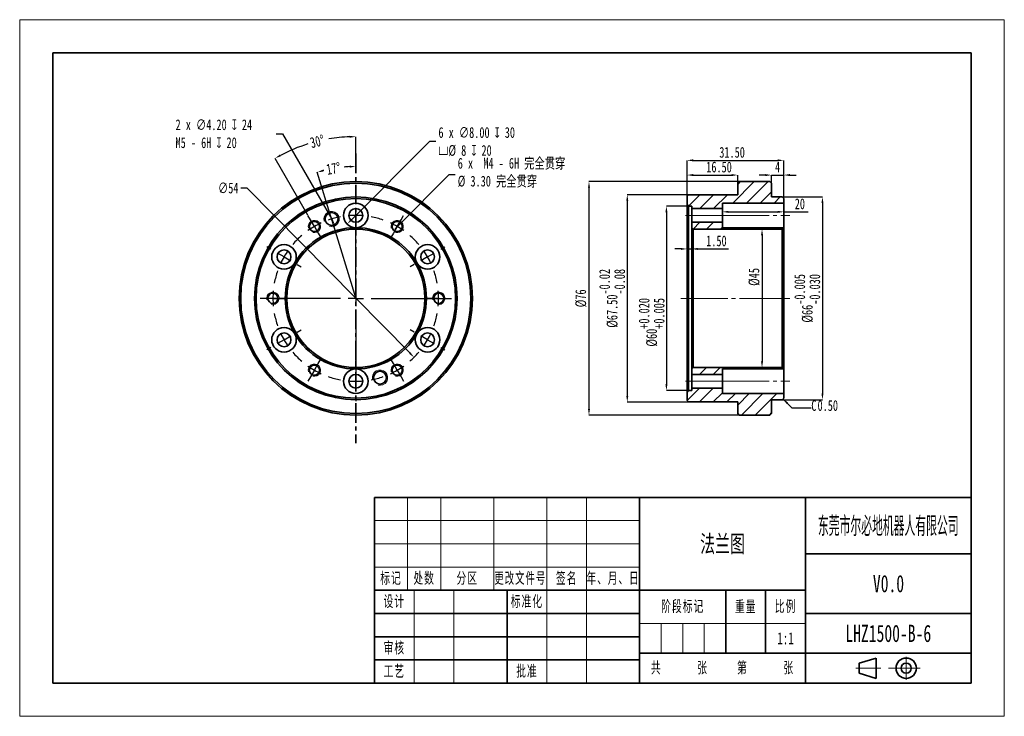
# Model space of a CAD drawing. Header units: millimetres. Extents: x 83 to 403, y -35 to 192.
import ezdxf
from ezdxf.enums import TextEntityAlignment as Align

# ---------------------------------------------------------------- set-up
doc = ezdxf.new("R2010")
doc.units = ezdxf.units.MM
doc.header["$PDSIZE"] = -5
for name, pattern in [('SLD-中心线', [19.05, 15.24, -1.27, 1.27, -1.27]), ('SLD-实线', [0]), ('SLD-点画线', [10.16, 6.35, -1.27, 1.27, -1.27]), ('点画线', [18, 12, -2, 2, -2])]:
    doc.linetypes.add(name, pattern=pattern)
doc.layers.get('0').update_dxf_attribs({"lineweight": 35})
for name, color, linetype, lineweight in [('中心线层', 1, '点画线', 18), ('尺寸线层', 3, 'Continuous', 18), ('粗实线层', 7, 'Continuous', 35), ('细实线层', 7, 'Continuous', 18)]:
    doc.layers.add(name, color=color, linetype=linetype, lineweight=lineweight)
doc.layers.add('图框', color=7, linetype='SLD-实线')
doc.styles.add('SLDTEXTSTYLE1', font='MS Gothic.ttf', dxfattribs={"width": 0.7})
doc.styles.add('标准', font='txt', dxfattribs={"width": 0.667})
doc.dimstyles.new('SLDDIMSTYLE0', dxfattribs={"dimtxt": 3.5, "dimasz": 2, "dimexe": 0, "dimexo": 0.0625, "dimgap": 0.875, "dimtad": 0, "dimdec": 4, "dimzin": 12, "dimdsep": 46, "dimtxsty": 'SLDTEXTSTYLE1', "dimsah": 1, "dimcen": 0.09, "dimazin": 3, "dimtfac": 1, "dimtofl": 0, "dimtmove": 0, "dimatfit": 3, "dimfxl": 1, "dimfrac": 2, "dimtolj": 1, "dimtzin": 12, "dimarcsym": 0})
doc.dimstyles.new('SLDDIMSTYLE1', dxfattribs={"dimtxt": 3.5, "dimasz": 2, "dimexe": 0, "dimexo": 0.0625, "dimgap": 0.875, "dimtad": 0, "dimtih": 1, "dimtoh": 1, "dimrnd": 1e-09, "dimzin": 4, "dimdsep": 46, "dimtxsty": 'SLDTEXTSTYLE1', "dimsah": 1, "dimcen": 0, "dimadec": 0, "dimazin": 1, "dimtfac": 1, "dimtmove": 0, "dimatfit": 3, "dimfxl": 1, "dimfrac": 2, "dimtolj": 1, "dimtzin": 12, "dimarcsym": 0})
doc.dimstyles.new('SLDDIMSTYLE10', dxfattribs={"dimtxt": 3.5, "dimasz": 2, "dimexe": 0, "dimexo": 0.0625, "dimgap": 0.875, "dimtad": 1, "dimrnd": 1e-09, "dimzin": 12, "dimdsep": 46, "dimtxsty": 'SLDTEXTSTYLE1', "dimsah": 1, "dimcen": 0.09, "dimadec": 0, "dimazin": 3, "dimtfac": 1, "dimtmove": 0, "dimatfit": 0, "dimfxl": 1, "dimfrac": 2, "dimtolj": 1, "dimtzin": 12, "dimarcsym": 0})
doc.dimstyles.new('SLDDIMSTYLE2', dxfattribs={"dimtxt": 3.5, "dimasz": 2, "dimexe": 0, "dimexo": 0.0625, "dimgap": 0.875, "dimtad": 0, "dimtih": 1, "dimtoh": 1, "dimdec": 6, "dimrnd": 1e-09, "dimzin": 12, "dimdsep": 46, "dimtxsty": 'SLDTEXTSTYLE1', "dimsah": 1, "dimcen": 0, "dimadec": 0, "dimazin": 3, "dimtfac": 1, "dimtmove": 0, "dimatfit": 3, "dimfxl": 1, "dimfrac": 2, "dimtolj": 1, "dimtzin": 12, "dimarcsym": 0})
doc.dimstyles.new('SLDDIMSTYLE3', dxfattribs={"dimtxt": 3.5, "dimasz": 2, "dimexe": 0, "dimexo": 0.0625, "dimgap": 0.875, "dimtad": 0, "dimtih": 1, "dimtoh": 1, "dimrnd": 1e-09, "dimzin": 12, "dimdsep": 46, "dimtxsty": 'SLDTEXTSTYLE1', "dimsah": 1, "dimcen": 0, "dimadec": 0, "dimazin": 3, "dimtfac": 1, "dimtmove": 0, "dimatfit": 3, "dimfxl": 1, "dimfrac": 2, "dimtolj": 1, "dimtzin": 12, "dimarcsym": 0})
doc.dimstyles.new('SLDDIMSTYLE4', dxfattribs={"dimtxt": 3.5, "dimasz": 2, "dimexe": 0, "dimexo": 0.0625, "dimgap": 0.875, "dimtad": 1, "dimrnd": 1e-09, "dimzin": 4, "dimdsep": 46, "dimtxsty": 'SLDTEXTSTYLE1', "dimsah": 1, "dimcen": 0.09, "dimadec": 0, "dimazin": 1, "dimtol": 1, "dimtp": -0.02, "dimtm": 0.08, "dimtfac": 1, "dimtofl": 0, "dimtmove": 0, "dimatfit": 3, "dimfxl": 1, "dimfrac": 2, "dimtolj": 1, "dimarcsym": 0})
doc.dimstyles.new('SLDDIMSTYLE5', dxfattribs={"dimtxt": 3.5, "dimasz": 2, "dimexe": 0, "dimexo": 0.0625, "dimgap": 0.875, "dimtad": 1, "dimrnd": 1e-09, "dimzin": 12, "dimdsep": 46, "dimtxsty": 'SLDTEXTSTYLE1', "dimsah": 1, "dimcen": 0.09, "dimadec": 0, "dimazin": 3, "dimtfac": 1, "dimtofl": 0, "dimtmove": 0, "dimatfit": 3, "dimfxl": 1, "dimfrac": 2, "dimtolj": 1, "dimtzin": 12, "dimarcsym": 0})
doc.dimstyles.new('SLDDIMSTYLE6', dxfattribs={"dimtxt": 3.5, "dimasz": 2, "dimexe": 0, "dimexo": 0.0625, "dimgap": 0.875, "dimtad": 1, "dimdec": 3, "dimrnd": 1e-09, "dimzin": 12, "dimdsep": 46, "dimtxsty": 'SLDTEXTSTYLE1', "dimsah": 1, "dimcen": 0.09, "dimadec": 0, "dimazin": 3, "dimtol": 1, "dimtp": -0.005, "dimtm": 0.03, "dimtfac": 1, "dimtdec": 3, "dimtofl": 0, "dimtmove": 0, "dimatfit": 3, "dimfxl": 1, "dimfrac": 2, "dimtolj": 1, "dimtzin": 0, "dimarcsym": 0})
doc.dimstyles.new('SLDDIMSTYLE7', dxfattribs={"dimtxt": 3.5, "dimasz": 2, "dimexe": 0, "dimexo": 0.0625, "dimgap": 0.875, "dimtad": 1, "dimdec": 3, "dimrnd": 1e-09, "dimzin": 12, "dimdsep": 46, "dimtxsty": 'SLDTEXTSTYLE1', "dimsah": 1, "dimcen": 0.09, "dimadec": 0, "dimazin": 3, "dimtol": 1, "dimtp": 0.02, "dimtm": -0.005, "dimtfac": 1, "dimtdec": 3, "dimtofl": 0, "dimtmove": 0, "dimatfit": 3, "dimfxl": 1, "dimfrac": 2, "dimtolj": 1, "dimtzin": 0, "dimarcsym": 0})
doc.dimstyles.new('SLDDIMSTYLE8', dxfattribs={"dimtxt": 3.5, "dimasz": 2, "dimexe": 0, "dimexo": 0.0625, "dimgap": 0.875, "dimtad": 1, "dimrnd": 1e-09, "dimzin": 4, "dimdsep": 46, "dimtxsty": 'SLDTEXTSTYLE1', "dimsah": 1, "dimcen": 0.09, "dimadec": 0, "dimazin": 1, "dimtfac": 1, "dimtmove": 0, "dimatfit": 0, "dimfxl": 1, "dimfrac": 2, "dimtolj": 1, "dimtzin": 12, "dimarcsym": 0})
doc.dimstyles.new('SLDDIMSTYLE9', dxfattribs={"dimtxt": 3.5, "dimasz": 2, "dimexe": 0, "dimexo": 0.0625, "dimgap": 0.875, "dimtad": 1, "dimrnd": 1e-09, "dimzin": 4, "dimdsep": 46, "dimtxsty": 'SLDTEXTSTYLE1', "dimsah": 1, "dimcen": 0.09, "dimadec": 0, "dimazin": 1, "dimtfac": 1, "dimtofl": 0, "dimtmove": 0, "dimatfit": 3, "dimfxl": 1, "dimfrac": 2, "dimtolj": 1, "dimtzin": 12, "dimarcsym": 0})
pattern_1 = [(45, (121.3556, -39.1388), (-2.245064, 2.245064), [])]

# ---------------------------------------------------------------- blocks, each defined once
blk = doc.blocks.new('*X6')
at = {"layer": '粗实线层'}
for p, q in [((-138.5, 95), (-138.5, -95)), ((138.5, 95), (-138.5, 95)), ((138.5, -95), (138.5, 95)), ((-138.5, -95), (138.5, -95))]:
    blk.add_line(p, q, dxfattribs=at)
at = {"layer": '细实线层'}
for p, q in [((148.5, 105), (-148.5, 105)), ((-148.5, 105), (-148.5, -105)), ((148.5, -105), (148.5, 105)), ((-148.5, -105), (148.5, -105))]:
    blk.add_line(p, q, dxfattribs=at)
blk = doc.blocks.new('*X7')
for p, q in [((-33.77, 6.04), (-28.68, 7.57)), ((-33.77, 2.96), (-33.77, 6.04)), ((-28.68, 1.43), (-28.68, 7.57)), ((-33.77, 2.96), (-28.68, 1.43))]:
    blk.add_line(p, q)
for radius in [3.07, 1.54]:
    blk.add_circle((-19.6, 4.5), radius)
at = {"layer": '中心线层'}
for p, q in [((-19.6, 1.04), (-19.6, 7.96)), ((-27.21, 4.5), (-34.79, 4.5)), ((-16.53, 4.5), (-24.97, 4.5)), ((-23.82, 4.5), (-15.37, 4.5))]:
    blk.add_line(p, q, dxfattribs=at)
at = {"layer": '粗实线层'}
for p, q in [((0, 56), (-180, 56)), ((-180, 56), (-180, 0)), ((-100, 56), (-100, 0)), ((-50, 56), (-50, 0)), ((0, 0), (0, 56)), ((0, 39), (-50, 39)), ((-50, 28), (-180, 28)), ((-140, 28), (-140, 0)), ((-74, 28), (-74, 9)), ((-62, 28), (-62, 9)), ((-100, 21), (-180, 21)), ((0, 21), (-50, 21)), ((-100, 14), (-180, 14)), ((0, 9), (-100, 9)), ((-100, 7), (-180, 7)), ((0, 0), (-180, 0))]:
    blk.add_line(p, q, dxfattribs=at)
at = {"layer": '细实线层'}
for p, q in [((-170, 56), (-170, 28)), ((-160, 56), (-160, 28)), ((-144, 56), (-144, 28)), ((-128, 56), (-128, 0)), ((-116, 56), (-116, 0)), ((-100, 49), (-180, 49)), ((-100, 42), (-180, 42)), ((-100, 35), (-180, 35)), ((-168, 28), (-168, 0)), ((-156, 28), (-156, 0)), ((-50, 18), (-100, 18)), ((-93.5, 18), (-93.5, 9)), ((-87, 18), (-87, 9)), ((-80.5, 18), (-80.5, 9))]:
    blk.add_line(p, q, dxfattribs=at)
at = {"layer": '尺寸线层', "attachment_point": 5, "line_spacing_factor": 1.15057, "style": '标准'}
for s, insert, char_height, width in [('\\T1.1;标记', (-175, 31.5), 3.403, 18), ('\\T1.1;处数', (-165, 31.5), 3.403, 18), ('\\T1.1;分区', (-152, 31.5), 3.403, 30), ('\\T1.1;{\\W0.597914;更改文件号}', (-136, 31.5), 3.4028, 30), ('\\T1.1;签名', (-122, 31.5), 3.403, 22), ('\\T1.1;{\\W0.612634;年、月、日}', (-108, 31.5), 3.4028, 30), ('\\T1.1;设计', (-174, 24.5), 3.403, 22), ('\\T1.1;标准化', (-134, 24.5), 3.403, 22), ('\\T1.1;阶段标记', (-87, 23), 3.403, 50), ('\\T1.1;重量', (-68, 23), 3.403, 22), ('\\T1.1;比例', (-56, 23), 3.403, 22), ('\\T1.1;审核', (-174, 10.5), 3.403, 22), ('\\T1.1;共', (-95, 4.5), 3.403, 8), ('\\T1.1;张', (-81, 4.5), 3.403, 8), ('\\T1.1;第', (-69, 4.5), 3.403, 8), ('\\T1.1;张', (-55, 4.5), 3.403, 8), ('\\T1.1;工艺', (-174, 3.5), 3.403, 22), ('\\T1.1;批准', (-134, 3.5), 3.403, 22)]:
    blk.add_mtext(s, dxfattribs=dict(at, insert=insert, char_height=char_height, width=width))
at = {"layer": '尺寸线层', "style": '标准'}
for tag, height, width, p in [('标记C', 3.63, 0.664996, (-175, 52.5)), ('处数C', 3.63, 0.664996, (-165, 52.5)), ('分区C', 3.63, 0.667, (-152, 52.5)), ('更改文件号C', 3.63, 0.498314, (-136, 52.5)), ('更改签名C', 3.63, 0.447537, (-122, 52.5)), ('更改日期C', 3.63, 0.610278, (-108, 52.5)), ('单位名称', 5.19, 0.667, (-25, 47.5)), ('标记B', 3.63, 0.664996, (-175, 45.5)), ('处数B', 3.63, 0.664996, (-165, 45.5)), ('分区B', 3.63, 0.667, (-152, 45.5)), ('更改文件号B', 3.63, 0.498314, (-136, 45.5)), ('更改签名B', 3.63, 0.447537, (-122, 45.5)), ('更改日期B', 3.63, 0.610278, (-108, 45.5)), ('图纸名称', 5.19, 0.667, (-75, 42)), ('标记A', 3.63, 0.664996, (-175, 38.5)), ('处数A', 3.63, 0.664996, (-165, 38.5)), ('分区A', 3.63, 0.667, (-152, 38.5)), ('更改文件号A', 3.63, 0.498314, (-136, 38.5)), ('更改签名A', 3.63, 0.447537, (-122, 38.5)), ('更改日期A', 3.63, 0.610278, (-108, 38.5)), ('材料名称', 5.19, 0.667, (-24.93, 30)), ('设计', 3.63, 0.667, (-162, 24.5)), ('设计日期', 3.63, 0.667, (-148, 24.5)), ('标准化', 3.63, 0.667, (-122, 24.5)), ('标准化日期', 3.63, 0.554163, (-108, 24.5)), ('图纸编号', 5.19, 0.667, (-25, 15)), ('阶段标记S', 3.63, 0.223769, (-96.75, 13.5)), ('阶段标记A', 3.63, 0.223769, (-90.25, 13.5)), ('阶段标记B', 3.63, 0.223769, (-83.75, 13.5)), ('阶段标记C', 3.63, 0.223769, (-77.25, 13.5)), ('重量', 3.63, 0.667, (-68, 13.5)), ('图纸比例', 3.63, 0.510551, (-56, 13.5)), ('审核', 3.63, 0.667, (-162, 10.5)), ('审核日期', 3.63, 0.667, (-148, 10.5)), ('页数', 3.63, 0.667, (-88, 4.5)), ('页码', 3.63, 0.667, (-62, 4.5)), ('工艺', 3.63, 0.667, (-162, 3.5)), ('工艺日期', 3.63, 0.667, (-148, 3.5)), ('批准', 3.63, 0.667, (-122, 3.5)), ('批准日期', 3.63, 0.667, (-108, 3.5))]:
    blk.add_attdef(tag, text='', height=height, dxfattribs=dict(at, width=width)).set_placement(p, align=Align.MIDDLE_CENTER)
blk = doc.blocks.new('*D42')
at = {"layer": 'Defpoints', "color": 0, "transparency": 16777216}
for p in [(174.16, 150.47), (192.16, 148.13), (176.58, 127.99), (180.73, 120.8), (192.16, 53.89)]:
    blk.add_point(p, dxfattribs=at)
at = {"layer": '图框', "color": 0, "lineweight": -2, "transparency": 16777216}
for p, q in [((192.16, 148.19), (192.16, 153.64)), ((176.55, 128.04), (165.84, 146.59))]:
    blk.add_line(p, q, dxfattribs=at)
for start, end in [(107.2574, 117.8226), (92.1774, 99.5678)]:
    blk.add_arc((192.16, 101.01), 52.63, start, end, dxfattribs=at)
at = {"layer": '图框', "color": 0, "transparency": 16777216}
for points in [[(190.15, 153.94), (190.16, 153.27), (192.16, 153.64)], [(167.75, 147.27), (167.43, 147.85), (165.84, 146.59)]]:
    blk.add_solid(points, dxfattribs=at)
at = {"layer": '图框', "color": 0, "transparency": 16777216, "insert": (176.96, 153.29), "char_height": 3.5, "attachment_point": 1, "rotation": 13.4126, "style": 'SLDTEXTSTYLE1'}
blk.add_mtext('\\A1;30°', dxfattribs=at)
blk = doc.blocks.new('*D43')
at = {"layer": 'Defpoints', "color": 0, "transparency": 16777216}
for p in [(192.16, 148.13), (187.92, 143.72), (184.26, 126.83), (192.16, 101.01), (192.16, 53.89)]:
    blk.add_point(p, dxfattribs=at)
at = {"layer": '图框', "color": 0, "lineweight": -2, "transparency": 16777216}
blk.add_line((184.25, 126.89), (179.61, 142.05), dxfattribs=at)
for start, end in [(103.9994, 104.3296), (92.6704, 95.1121)]:
    blk.add_arc((192.16, 101.01), 42.92, start, end, dxfattribs=at)
at = {"layer": '图框', "color": 0, "transparency": 16777216}
for points in [[(181.63, 142.27), (181.45, 142.91), (179.61, 142.05)], [(190.15, 144.21), (190.17, 143.55), (192.16, 143.93)]]:
    blk.add_solid(points, dxfattribs=at)
at = {"layer": '图框', "color": 0, "transparency": 16777216, "insert": (182.33, 144.65), "char_height": 3.5, "attachment_point": 1, "rotation": 9.5558, "style": 'SLDTEXTSTYLE1'}
blk.add_mtext('\\A1;17°', dxfattribs=at)
blk = doc.blocks.new('*D44')
at = {"layer": 'Defpoints', "color": 0, "transparency": 16777216}
for p in [(194.99, 130.84), (189.33, 125.18)]:
    blk.add_point(p, dxfattribs=at)
at = {"layer": '图框', "color": 0, "lineweight": -2, "transparency": 16777216}
for p, q in [((216.2, 152.06), (190.74, 126.6)), ((218.2, 152.06), (216.2, 152.06))]:
    blk.add_line(p, q, dxfattribs=at)
at = {"layer": '图框', "color": 0, "transparency": 16777216}
blk.add_solid([(190.51, 126.83), (190.98, 126.36), (189.33, 125.18)], dxfattribs=at)
at = {"layer": '图框', "color": 0, "transparency": 16777216, "insert": (219.08, 156.76), "char_height": 3.5, "attachment_point": 1, "style": 'SLDTEXTSTYLE1'}
blk.add_mtext('\\A1;6 x ∅8.00 {\\fGDT;x} 30\\P{\\fGDT;v}%%c 8 {\\fGDT;x} 20\\P', dxfattribs=at)
blk = doc.blocks.new('*D45')
at = {"layer": 'Defpoints', "color": 0, "transparency": 16777216}
for p in [(206.83, 125.56), (204.49, 123.23)]:
    blk.add_point(p, dxfattribs=at)
at = {"layer": '图框', "color": 0, "lineweight": -2, "transparency": 16777216}
for p, q in [((222.49, 141.23), (205.91, 124.64)), ((224.49, 141.23), (222.49, 141.23))]:
    blk.add_line(p, q, dxfattribs=at)
at = {"layer": '图框', "color": 0, "transparency": 16777216}
blk.add_solid([(205.67, 124.88), (206.14, 124.41), (204.49, 123.23)], dxfattribs=at)
at = {"layer": '图框', "color": 0, "transparency": 16777216, "insert": (225.37, 146.76), "char_height": 3.5, "attachment_point": 1, "style": 'SLDTEXTSTYLE1'}
blk.add_mtext('\\A1;6 x  M4 - 6H 完全贯穿\\P%%c 3.30 完全贯穿\\P', dxfattribs=at)
blk = doc.blocks.new('*D46')
at = {"layer": 'Defpoints', "color": 0, "transparency": 16777216}
for p in [(173.19, 120.22), (211.13, 81.8)]:
    blk.add_point(p, dxfattribs=at)
at = {"layer": '图框', "color": 0, "lineweight": -2, "transparency": 16777216}
for p, q in [((154.68, 136.94), (156.68, 136.94)), ((156.68, 136.94), (209.72, 83.22))]:
    blk.add_line(p, q, dxfattribs=at)
at = {"layer": '图框', "color": 0, "transparency": 16777216}
blk.add_solid([(209.96, 83.46), (209.49, 82.99), (211.13, 81.8)], dxfattribs=at)
at = {"layer": '图框', "color": 0, "transparency": 16777216, "insert": (147.27, 138.69), "char_height": 3.5, "attachment_point": 1, "style": 'SLDTEXTSTYLE1'}
blk.add_mtext('\\A1;∅54', dxfattribs=at)
blk = doc.blocks.new('*D47')
at = {"layer": 'Defpoints', "color": 0, "transparency": 16777216}
for p in [(183.21, 128.65), (185.31, 125.01)]:
    blk.add_point(p, dxfattribs=at)
at = {"layer": '图框', "color": 0, "lineweight": -2, "transparency": 16777216}
for p, q in [((166.25, 154.57), (168.25, 154.57)), ((168.25, 154.57), (184.31, 126.75))]:
    blk.add_line(p, q, dxfattribs=at)
at = {"layer": '图框', "color": 0, "transparency": 16777216}
blk.add_solid([(184.6, 126.91), (184.03, 126.58), (185.31, 125.01)], dxfattribs=at)
at = {"layer": '图框', "color": 0, "transparency": 16777216, "insert": (133.44, 159.28), "char_height": 3.5, "attachment_point": 1, "style": 'SLDTEXTSTYLE1'}
blk.add_mtext('\\A1;2 x ∅4.20 {\\fGDT;x} 24\\PM5 - 6H {\\fGDT;x} 20\\P', dxfattribs=at)
blk = doc.blocks.new('SW_CENTERMARKSYMBOL_0')
at = {"layer": '图框', "color": 0}
for p, q in [((23.38, 18.5), (23.38, 20)), ((8.63, 12.05), (7.81, 13.48)), ((23.38, -8.5), (23.38, 16)), ((23.38, 13.5), (23.38, 16)), ((23.38, 13.5), (23.38, 11)), ((38.13, 12.05), (38.96, 13.48)), ((9.88, 9.88), (8.63, 12.05)), ((9.88, 9.88), (11.13, 7.72)), ((36.88, 9.88), (35.63, 7.72)), ((36.88, 9.88), (38.13, 12.05)), ((11.13, 7.72), (11.96, 6.29)), ((23.38, 8.5), (23.38, 7)), ((35.63, 7.72), (34.81, 6.29)), ((-4.33, 2.5), (-5.63, 3.25)), ((51.1, 2.5), (52.39, 3.25)), ((0, 0), (-2.17, 1.25)), ((0, 0), (2.17, -1.25)), ((46.77, 0), (44.6, -1.25)), ((46.77, 0), (48.93, 1.25)), ((4.33, -2.5), (5.63, -3.25)), ((42.44, -2.5), (41.14, -3.25)), ((23.38, -13.5), (23.38, -11)), ((-6.12, -13.5), (-7.77, -13.5)), ((18.38, -13.5), (-6.12, -13.5)), ((-3.62, -13.5), (-6.12, -13.5)), ((-3.62, -13.5), (-1.12, -13.5)), ((-1.12, -13.5), (0.53, -13.5)), ((23.38, -13.5), (20.88, -13.5)), ((23.38, -13.5), (23.38, -16)), ((23.38, -13.5), (25.88, -13.5)), ((28.38, -13.5), (52.88, -13.5)), ((47.88, -13.5), (46.23, -13.5)), ((50.38, -13.5), (47.88, -13.5)), ((50.38, -13.5), (52.88, -13.5)), ((52.88, -13.5), (54.53, -13.5)), ((23.38, -18.5), (23.38, -43)), ((4.33, -24.5), (5.63, -23.75)), ((42.44, -24.5), (41.14, -23.75)), ((0, -27), (-2.17, -28.25)), ((0, -27), (2.17, -25.75)), ((46.77, -27), (44.6, -25.75)), ((46.77, -27), (48.93, -28.25)), ((-4.33, -29.5), (-5.63, -30.25)), ((51.1, -29.5), (52.39, -30.25)), ((9.88, -36.88), (11.13, -34.72)), ((11.13, -34.72), (11.96, -33.29)), ((23.38, -35.5), (23.38, -34)), ((35.63, -34.72), (34.81, -33.29)), ((36.88, -36.88), (35.63, -34.72)), ((9.88, -36.88), (8.63, -39.05)), ((23.38, -40.5), (23.38, -38)), ((36.88, -36.88), (38.13, -39.05)), ((8.63, -39.05), (7.81, -40.48)), ((23.38, -40.5), (23.38, -43)), ((38.13, -39.05), (38.96, -40.48)), ((23.38, -45.5), (23.38, -47))]:
    blk.add_line(p, q, dxfattribs=at)
for start, end in [(100.6103, 109.3897), (90, 95.3052), (84.6948, 90), (70.6103, 79.3897), (120, 125.3052), (114.6948, 120), (60, 65.3052), (54.6948, 60), (130.6103, 139.3897), (40.6103, 49.3897), (150, 155.3052), (144.6948, 150), (30, 35.3052), (24.6948, 30), (160.6103, 169.3897), (10.6103, 19.3897), (174.6948, 180), (0, 5.3052), (180, 185.3052), (354.6948, 0), (190.6103, 199.3897), (340.6103, 349.3897), (204.6948, 210), (330, 335.3052), (210, 215.3052), (324.6948, 330), (220.6103, 229.3897), (310.6103, 319.3897), (234.6948, 240), (240, 245.3052), (294.6948, 300), (300, 305.3052), (250.6103, 259.3897), (264.6948, 270), (270, 275.3052), (280.6103, 289.3897)]:
    blk.add_arc((23.38, -13.5), 27, start, end, dxfattribs=at)
blk = doc.blocks.new('*D35')
at = {"layer": 'Defpoints', "color": 0, "transparency": 16777216}
for p in [(300.57, 131.01), (293.35, 71.01), (300.57, 71.01)]:
    blk.add_point(p, dxfattribs=at)
at = {"layer": '图框', "color": 0, "lineweight": -2, "transparency": 16777216}
for p, q in [((300.51, 131.01), (293.35, 131.01)), ((293.35, 129.01), (293.35, 73.01)), ((300.51, 71.01), (293.35, 71.01))]:
    blk.add_line(p, q, dxfattribs=at)
at = {"layer": '图框', "color": 0, "transparency": 16777216}
for points in [[(293.02, 129.01), (293.69, 129.01), (293.35, 131.01)], [(293.02, 73.01), (293.69, 73.01), (293.35, 71.01)]]:
    blk.add_solid(points, dxfattribs=at)
at = {"layer": '图框', "color": 0, "transparency": 16777216, "insert": (284.31, 93.2), "char_height": 3.5, "attachment_point": 2, "rotation": 90, "style": 'SLDTEXTSTYLE1'}
blk.add_mtext('\\A1;%%c60\\S+0.020^ +0.005;', dxfattribs=at)
blk = doc.blocks.new('*D36')
at = {"layer": 'Defpoints', "color": 0, "transparency": 16777216}
for p in [(300.07, 131.51), (301.57, 122.74), (300.07, 117.09)]:
    blk.add_point(p, dxfattribs=at)
at = {"layer": '图框', "color": 0, "lineweight": -2, "transparency": 16777216}
for p, q in [((300.07, 131.45), (300.07, 117.09)), ((301.57, 122.68), (301.57, 117.09)), ((298.07, 117.09), (296.07, 117.09)), ((300.07, 117.09), (301.57, 117.09)), ((303.57, 117.09), (313.58, 117.09))]:
    blk.add_line(p, q, dxfattribs=at)
at = {"layer": '图框', "color": 0, "transparency": 16777216}
for points in [[(298.07, 117.43), (298.07, 116.76), (300.07, 117.09)], [(303.57, 117.43), (303.57, 116.76), (301.57, 117.09)]]:
    blk.add_solid(points, dxfattribs=at)
at = {"layer": '图框', "color": 0, "transparency": 16777216, "insert": (309.64, 121.47), "char_height": 3.5, "attachment_point": 2, "style": 'SLDTEXTSTYLE1'}
blk.add_mtext('\\A1;1.50', dxfattribs=at)
blk = doc.blocks.new('SW_CHAMFER_DIMENSION_0')
at = {"layer": '图框', "color": 0}
for p, q in [((-9.22, 4.91), (-6.35, 2.04)), ((-6.35, 2.04), (0, 2.04))]:
    blk.add_line(p, q, dxfattribs=at)
blk.add_solid([(-9.22, 4.91), (-8.05, 3.24), (-7.56, 3.74)], dxfattribs=at)
at = {"layer": '图框', "color": 0, "char_height": 3.5, "attachment_point": 1, "style": 'SLDTEXTSTYLE1'}
for s, insert in [('C', (0, 4.51)), ('0.50', (2.04, 4.51))]:
    blk.add_mtext(s, dxfattribs=dict(at, insert=insert))
blk = doc.blocks.new('*D37')
at = {"layer": 'Defpoints', "color": 0, "transparency": 16777216}
for p in [(316.57, 141.15), (316.57, 138.51), (300.07, 134.26)]:
    blk.add_point(p, dxfattribs=at)
at = {"layer": '图框', "color": 0, "lineweight": -2, "transparency": 16777216}
for p, q in [((300.07, 134.32), (300.07, 141.15)), ((302.07, 141.15), (314.57, 141.15)), ((316.57, 138.57), (316.57, 141.15))]:
    blk.add_line(p, q, dxfattribs=at)
at = {"layer": '图框', "color": 0, "transparency": 16777216}
for points in [[(302.07, 141.48), (302.07, 140.81), (300.07, 141.15)], [(314.57, 141.48), (314.57, 140.81), (316.57, 141.15)]]:
    blk.add_solid(points, dxfattribs=at)
at = {"layer": '图框', "color": 0, "transparency": 16777216, "insert": (310.49, 145.52), "char_height": 3.5, "attachment_point": 2, "style": 'SLDTEXTSTYLE1'}
blk.add_mtext('\\A1;16.50', dxfattribs=at)
blk = doc.blocks.new('*D38')
at = {"layer": 'Defpoints', "color": 0, "transparency": 16777216}
for p in [(331.57, 141.15), (327.57, 138.51), (331.57, 132.01)]:
    blk.add_point(p, dxfattribs=at)
at = {"layer": '图框', "color": 0, "lineweight": -2, "transparency": 16777216}
for p, q in [((325.57, 141.15), (323.57, 141.15)), ((327.57, 138.57), (327.57, 141.15)), ((327.57, 141.15), (331.57, 141.15)), ((331.57, 132.07), (331.57, 141.15)), ((333.57, 141.15), (335.57, 141.15))]:
    blk.add_line(p, q, dxfattribs=at)
at = {"layer": '图框', "color": 0, "transparency": 16777216}
for points in [[(325.57, 141.48), (325.57, 140.81), (327.57, 141.15)], [(333.57, 141.48), (333.57, 140.81), (331.57, 141.15)]]:
    blk.add_solid(points, dxfattribs=at)
at = {"layer": '图框', "color": 0, "transparency": 16777216, "insert": (329.57, 145.52), "char_height": 3.5, "attachment_point": 2, "style": 'SLDTEXTSTYLE1'}
blk.add_mtext('\\A1;4', dxfattribs=at)
blk = doc.blocks.new('*D39')
at = {"layer": 'Defpoints', "color": 0, "transparency": 16777216}
for p in [(331.57, 145.94), (300.07, 134.26), (331.57, 133.51)]:
    blk.add_point(p, dxfattribs=at)
at = {"layer": '图框', "color": 0, "lineweight": -2, "transparency": 16777216}
for p, q in [((300.07, 134.32), (300.07, 145.94)), ((302.07, 145.94), (329.57, 145.94)), ((331.57, 133.57), (331.57, 145.94))]:
    blk.add_line(p, q, dxfattribs=at)
at = {"layer": '图框', "color": 0, "transparency": 16777216}
for points in [[(302.07, 146.27), (302.07, 145.6), (300.07, 145.94)], [(329.57, 146.27), (329.57, 145.6), (331.57, 145.94)]]:
    blk.add_solid(points, dxfattribs=at)
at = {"layer": '图框', "color": 0, "transparency": 16777216, "insert": (314.74, 150.31), "char_height": 3.5, "attachment_point": 2, "style": 'SLDTEXTSTYLE1'}
blk.add_mtext('\\A1;31.50', dxfattribs=at)
blk = doc.blocks.new('*D40')
at = {"layer": 'Defpoints', "color": 0, "transparency": 16777216}
for p in [(331.07, 123.51), (324.5, 78.51), (331.07, 78.51)]:
    blk.add_point(p, dxfattribs=at)
at = {"layer": '图框', "color": 0, "lineweight": -2, "transparency": 16777216}
for p, q in [((331.01, 123.51), (324.5, 123.51)), ((324.5, 121.51), (324.5, 80.51)), ((331.01, 78.51), (324.5, 78.51))]:
    blk.add_line(p, q, dxfattribs=at)
at = {"layer": '图框', "color": 0, "transparency": 16777216}
for points in [[(324.16, 121.51), (324.83, 121.51), (324.5, 123.51)], [(324.16, 80.51), (324.83, 80.51), (324.5, 78.51)]]:
    blk.add_solid(points, dxfattribs=at)
at = {"layer": '图框', "color": 0, "transparency": 16777216, "insert": (320.12, 107.98), "char_height": 3.5, "attachment_point": 2, "rotation": 90, "style": 'SLDTEXTSTYLE1'}
blk.add_mtext('\\A1;%%c45', dxfattribs=at)
blk = doc.blocks.new('*D41')
at = {"layer": 'Defpoints', "color": 0, "transparency": 16777216}
for p in [(331.57, 132.01), (311.57, 130.26), (311.57, 129.17)]:
    blk.add_point(p, dxfattribs=at)
at = {"layer": '图框', "color": 0, "lineweight": -2, "transparency": 16777216}
for p, q in [((331.57, 131.95), (331.57, 129.17)), ((311.57, 130.2), (311.57, 129.17)), ((313.57, 129.17), (329.57, 129.17)), ((331.57, 129.17), (339.53, 129.17))]:
    blk.add_line(p, q, dxfattribs=at)
at = {"layer": '图框', "color": 0, "transparency": 16777216}
for points in [[(313.57, 129.5), (313.57, 128.83), (311.57, 129.17)], [(329.57, 129.5), (329.57, 128.83), (331.57, 129.17)]]:
    blk.add_solid(points, dxfattribs=at)
at = {"layer": '图框', "color": 0, "transparency": 16777216, "insert": (336.82, 133.54), "char_height": 3.5, "attachment_point": 2, "style": 'SLDTEXTSTYLE1'}
blk.add_mtext('\\A1;20', dxfattribs=at)
blk = doc.blocks.new('*D48')
at = {"layer": 'Defpoints', "color": 0, "transparency": 16777216}
for p in [(300.57, 134.76), (280.6, 67.26), (300.57, 67.26)]:
    blk.add_point(p, dxfattribs=at)
at = {"layer": '图框', "color": 0, "lineweight": -2, "transparency": 16777216}
for p, q in [((300.51, 134.76), (280.6, 134.76)), ((280.6, 132.76), (280.6, 69.26)), ((300.51, 67.26), (280.6, 67.26))]:
    blk.add_line(p, q, dxfattribs=at)
at = {"layer": '图框', "color": 0, "transparency": 16777216}
for points in [[(280.27, 132.76), (280.94, 132.76), (280.6, 134.76)], [(280.27, 69.26), (280.94, 69.26), (280.6, 67.26)]]:
    blk.add_solid(points, dxfattribs=at)
at = {"layer": '图框', "color": 0, "transparency": 16777216, "insert": (275.65, 101.01), "char_height": 3.5, "attachment_point": 5, "rotation": 90, "style": 'SLDTEXTSTYLE1'}
blk.add_mtext('\\A1;%%C67.50\\S-0.02^ -0.08;', dxfattribs=at)
blk = doc.blocks.new('*D49')
at = {"layer": 'Defpoints', "color": 0, "transparency": 16777216}
for p in [(317.07, 139.01), (268.12, 63.01), (317.07, 63.01)]:
    blk.add_point(p, dxfattribs=at)
at = {"layer": '图框', "color": 0, "lineweight": -2, "transparency": 16777216}
for p, q in [((317.01, 139.01), (268.12, 139.01)), ((268.12, 137.01), (268.12, 65.01)), ((317.01, 63.01), (268.12, 63.01))]:
    blk.add_line(p, q, dxfattribs=at)
at = {"layer": '图框', "color": 0, "transparency": 16777216}
for points in [[(267.79, 137.01), (268.45, 137.01), (268.12, 139.01)], [(267.79, 65.01), (268.45, 65.01), (268.12, 63.01)]]:
    blk.add_solid(points, dxfattribs=at)
at = {"layer": '图框', "color": 0, "transparency": 16777216, "insert": (265.5, 101.01), "char_height": 3.5, "attachment_point": 5, "rotation": 90, "style": 'SLDTEXTSTYLE1'}
blk.add_mtext('\\A1;%%C76', dxfattribs=at)
blk = doc.blocks.new('*D50')
at = {"layer": 'Defpoints', "color": 0, "transparency": 16777216}
for p in [(331.07, 134.01), (331.07, 68.01), (344.18, 68.01)]:
    blk.add_point(p, dxfattribs=at)
at = {"layer": '图框', "color": 0, "lineweight": -2, "transparency": 16777216}
for p, q in [((331.14, 134.01), (344.18, 134.01)), ((344.18, 132.01), (344.18, 70.01)), ((331.14, 68.01), (344.18, 68.01))]:
    blk.add_line(p, q, dxfattribs=at)
at = {"layer": '图框', "color": 0, "transparency": 16777216}
for points in [[(343.85, 132.01), (344.51, 132.01), (344.18, 134.01)], [(343.85, 70.01), (344.51, 70.01), (344.18, 68.01)]]:
    blk.add_solid(points, dxfattribs=at)
at = {"layer": '图框', "color": 0, "transparency": 16777216, "insert": (339.22, 101.01), "char_height": 3.5, "attachment_point": 5, "rotation": 90, "style": 'SLDTEXTSTYLE1'}
blk.add_mtext('\\A1;%%C66\\S-0.005^ -0.030;', dxfattribs=at)

msp = doc.modelspace()

# ---------------------------------------------------------------- hatches: boundary and pattern name
at = {"layer": '图框', "linetype": 'SLD-实线', "lineweight": 18}
h = msp.add_hatch(dxfattribs=at)
h.set_pattern_fill('ANSI31', color=256, style=0)
h.set_pattern_definition(pattern_1)
h.paths.add_polyline_path([(331.0748384, 134.0117749), (327.5748384, 134.0117749), (327.5748384, 138.5117749), (327.0748384, 139.0117749), (317.0748384, 139.0117749), (316.5748384, 138.5117749), (316.5748384, 134.7617749), (300.5748384, 134.7617749), (300.0748384, 134.2617749), (300.0748384, 131.5117749), (300.5748384, 131.0117749), (301.5748384, 131.0117749), (301.5748384, 130.2617749), (311.5748384, 130.2617749), (311.5748384, 132.0117749), (331.5748384, 132.0117749), (331.5748384, 133.5117749)], flags=0)
h = msp.add_hatch(dxfattribs=at)
h.set_pattern_fill('ANSI31', color=256, style=0)
h.set_pattern_definition(pattern_1)
h.paths.add_polyline_path([(301.5748384, 125.7617749), (301.5748384, 124.0117749), (302.0748384, 123.5117749), (331.0748384, 123.5117749), (331.5748384, 124.0117749), (311.5748384, 124.0117749), (311.5748384, 125.7617749)], flags=0)
h = msp.add_hatch(dxfattribs=at)
h.set_pattern_fill('ANSI31', color=256, style=0)
h.set_pattern_definition(pattern_1)
h.paths.add_polyline_path([(331.0748384, 78.5117749), (302.0748384, 78.5117749), (301.5748384, 78.0117749), (301.5748384, 76.2617749), (311.5748384, 76.2617749), (311.5748384, 78.0117749), (331.5748384, 78.0117749)], flags=0)
h = msp.add_hatch(dxfattribs=at)
h.set_pattern_fill('ANSI31', color=256, style=0)
h.set_pattern_definition(pattern_1)
h.paths.add_polyline_path([(327.0748384, 63.0117749), (327.5748384, 63.5117749), (327.5748384, 68.0117749), (331.0748384, 68.0117749), (331.5748384, 68.5117749), (331.5748384, 70.0117749), (311.5748384, 70.0117749), (311.5748384, 71.7617749), (301.5748384, 71.7617749), (301.5748384, 71.0117749), (300.5748384, 71.0117749), (300.0748384, 70.5117749), (300.0748384, 67.7617749), (300.5748384, 67.2617749), (316.5748384, 67.2617749), (316.5748384, 63.5117749), (317.0748384, 63.0117749)], flags=0)

# ---------------------------------------------------------------- linework, layer by layer
at = {"color": 7, "linetype": 'SLD-点画线', "lineweight": 35}
msp.add_line((192.1582807, 148.1317749), (192.1582807, 53.8917749), dxfattribs=at)
at = {"color": 7, "linetype": 'SLD-实线', "lineweight": 35}
for p, q in [((317.0748384, 139.0117749), (316.5748384, 138.5117749)), ((316.5748384, 138.5117749), (316.5748384, 134.7617749)), ((327.0748384, 139.0117749), (317.0748384, 139.0117749)), ((327.5748384, 138.5117749), (327.0748384, 139.0117749)), ((327.5748384, 134.0117749), (327.5748384, 138.5117749)), ((300.5748384, 134.7617749), (300.0748384, 134.2617749)), ((316.5748384, 134.7617749), (300.5748384, 134.7617749)), ((300.0748384, 134.2617749), (300.0748384, 131.5117749)), ((300.0748384, 131.5117749), (300.5748384, 131.0117749)), ((300.0748384, 70.5117749), (300.0748384, 131.5117749)), ((331.5748384, 132.0117749), (311.5748384, 132.0117749)), ((311.5748384, 132.0117749), (311.5748384, 130.2617749)), ((331.0748384, 134.0117749), (327.5748384, 134.0117749)), ((331.5748384, 133.5117749), (331.0748384, 134.0117749)), ((331.5748384, 132.0117749), (331.5748384, 133.5117749)), ((331.5748384, 124.0117749), (331.5748384, 132.0117749)), ((300.5748384, 131.0117749), (300.5748384, 71.0117749)), ((300.5748384, 131.0117749), (301.5748384, 131.0117749)), ((301.5748384, 131.0117749), (301.5748384, 130.2617749)), ((311.5748384, 130.2617749), (301.5748384, 130.2617749)), ((301.5748384, 130.2617749), (301.5748384, 125.7617749)), ((311.5748384, 125.7617749), (311.5748384, 130.2617749)), ((301.5748384, 125.7617749), (311.5748384, 125.7617749)), ((301.5748384, 125.7617749), (301.5748384, 124.0117749)), ((311.5748384, 125.7617749), (311.5748384, 124.0117749)), ((301.5748384, 124.0117749), (302.0748384, 123.5117749)), ((301.5748384, 78.0117749), (301.5748384, 124.0117749)), ((331.0748384, 123.5117749), (302.0748384, 123.5117749)), ((302.0748384, 123.5117749), (302.0748384, 78.5117749)), ((311.5748384, 124.0117749), (331.5748384, 124.0117749)), ((331.0748384, 123.5117749), (331.5748384, 124.0117749)), ((331.0748384, 78.5117749), (331.0748384, 123.5117749)), ((331.5748384, 124.0117749), (331.5748384, 112.5117749)), ((331.5748384, 112.5117749), (331.5748384, 89.5117749)), ((331.5748384, 89.5117749), (331.5748384, 78.0117749)), ((302.0748384, 78.5117749), (301.5748384, 78.0117749)), ((301.5748384, 78.0117749), (301.5748384, 76.2617749)), ((302.0748384, 78.5117749), (331.0748384, 78.5117749)), ((331.5748384, 78.0117749), (311.5748384, 78.0117749)), ((311.5748384, 78.0117749), (311.5748384, 76.2617749)), ((331.5748384, 78.0117749), (331.0748384, 78.5117749)), ((331.5748384, 70.0117749), (331.5748384, 78.0117749)), ((311.5748384, 76.2617749), (301.5748384, 76.2617749)), ((301.5748384, 76.2617749), (301.5748384, 71.7617749)), ((311.5748384, 71.7617749), (311.5748384, 76.2617749)), ((300.5748384, 71.0117749), (300.0748384, 70.5117749)), ((301.5748384, 71.0117749), (300.5748384, 71.0117749)), ((301.5748384, 71.7617749), (301.5748384, 71.0117749)), ((301.5748384, 71.7617749), (311.5748384, 71.7617749)), ((311.5748384, 71.7617749), (311.5748384, 70.0117749)), ((300.0748384, 70.5117749), (300.0748384, 67.7617749)), ((300.0748384, 67.7617749), (300.5748384, 67.2617749)), ((311.5748384, 70.0117749), (331.5748384, 70.0117749)), ((327.5748384, 68.0117749), (331.0748384, 68.0117749)), ((327.5748384, 63.5117749), (327.5748384, 68.0117749)), ((331.0748384, 68.0117749), (331.5748384, 68.5117749)), ((331.5748384, 68.5117749), (331.5748384, 70.0117749)), ((300.5748384, 67.2617749), (316.5748384, 67.2617749)), ((316.5748384, 67.2617749), (316.5748384, 63.5117749)), ((316.5748384, 63.5117749), (317.0748384, 63.0117749)), ((317.0748384, 63.0117749), (327.0748384, 63.0117749)), ((327.0748384, 63.0117749), (327.5748384, 63.5117749))]:
    msp.add_line(p, q, dxfattribs=at)
for centre, radius in [((192.1582807, 101.0117749), 38), ((192.1582807, 101.0117749), 37.5), ((192.1582807, 101.0117749), 33), ((192.1582807, 101.0117749), 32.5), ((192.1582807, 128.0117749), 4), ((184.2642447, 126.8320033), 2.1), ((192.1582807, 128.0117749), 2.25), ((178.6582807, 124.3944608), 1.65), ((205.6582807, 124.3944608), 1.65), ((192.1582807, 101.0117749), 22.5), ((168.7755948, 114.5117749), 4), ((168.7755948, 114.5117749), 2.25), ((215.5409666, 114.5117749), 4), ((215.5409666, 114.5117749), 2.25), ((165.1582807, 101.0117749), 1.65), ((219.1582807, 101.0117749), 1.65), ((168.7755948, 87.5117749), 4), ((215.5409666, 87.5117749), 4), ((168.7755948, 87.5117749), 2.25), ((215.5409666, 87.5117749), 2.25), ((178.6582807, 77.629089), 1.65), ((192.1582807, 74.0117749), 4), ((200.0523168, 75.1915465), 2.1), ((205.6582807, 77.629089), 1.65), ((192.1582807, 74.0117749), 2.25)]:
    msp.add_circle(centre, radius, dxfattribs=at)
at = {"color": 7, "linetype": 'SLD-实线', "lineweight": 18}
for centre, radius in [((184.2642447, 126.8320033), 2.5), ((178.6582807, 124.3944608), 2), ((205.6582807, 124.3944608), 2), ((165.1582807, 101.0117749), 2), ((219.1582807, 101.0117749), 2), ((178.6582807, 77.629089), 2), ((200.0523168, 75.1915465), 2.5), ((205.6582807, 77.629089), 2)]:
    msp.add_arc(centre, radius, 255, 195, dxfattribs=at)
at = {"color": 7, "linetype": 'SLD-实线', "lineweight": 35}
for start, end in [(90, 150), (30, 90), (150, 210), (330, 30), (210, 270), (270, 330)]:
    msp.add_arc((192.1582807, 101.0117749), 23, start, end, dxfattribs=at)
at = {"layer": '图框'}
msp.add_line((184.2642447, 126.8320033), (192.1582807, 101.0117749), dxfattribs=at)
at = {"layer": '图框', "linetype": 'SLD-中心线', "lineweight": 18}
for p, q in [((299.5748384, 128.0117749), (311.5748384, 128.0117749)), ((311.5748384, 128.0117749), (333.5748384, 128.0117749)), ((298.0748384, 101.0117749), (331.0748384, 101.0117749)), ((333.5748384, 101.0117749), (331.0748384, 101.0117749)), ((299.5748384, 74.0117749), (311.5748384, 74.0117749)), ((311.5748384, 74.0117749), (333.5748384, 74.0117749))]:
    msp.add_line(p, q, dxfattribs=at)

# ---------------------------------------------------------------- block references
at = {"layer": '图框'}
for name, p in [('SW_CENTERMARKSYMBOL_0', (168.7755948, 114.5117749)), ('SW_CHAMFER_DIMENSION_0', (340.5430917, 63.3567159))]:
    msp.add_blockref(name, p, dxfattribs=at)
at = {"layer": '粗实线层', "xscale": 1.08, "yscale": 1.08, "zscale": 1.08}
msp.add_blockref('*X6', (243.0435275, 78.3299432), dxfattribs=at)
at = {"layer": '粗实线层'}
ref = msp.add_blockref('*X7', (392.6235275, -24.2700568), dxfattribs=dict(at, xscale=1.08, yscale=1.08, zscale=1.08))
ref.add_attrib('单位名称', '东莞市尔必地机器人有限公司', dxfattribs={"layer": '尺寸线层', "height": 5.605839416, "style": '标准', "width": 0.483671}).set_placement((365.6235274, 27.0299432), align=Align.MIDDLE_CENTER)
ref.add_attrib('图纸名称', '法兰图', dxfattribs={"layer": '尺寸线层', "height": 5.60583942, "style": '标准', "width": 0.667}).set_placement((311.6235274, 21.0899432), align=Align.MIDDLE_CENTER)
ref.add_attrib('图纸编号', 'LHZ1500-B-6', dxfattribs={"layer": '尺寸线层', "height": 5.605839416, "style": '标准', "width": 0.667}).set_placement((365.6235274, -8.0700568), align=Align.MIDDLE_CENTER)
ref.add_attrib('材料名称', 'V0.0', dxfattribs={"layer": '尺寸线层', "height": 5.60583942, "style": '标准', "width": 0.667}).set_placement((365.6937423, 8.1299432), align=Align.MIDDLE_CENTER)
ref.add_attrib('图纸比例', '1:1', dxfattribs={"layer": '尺寸线层', "height": 3.92408759, "style": '标准', "width": 0.667}).set_placement((332.1435274, -9.6900568), align=Align.MIDDLE_CENTER)

# ---------------------------------------------------------------- dimensions: what is measured, and where the dimension line sits
at = {"layer": '图框'}
for p1, p2, text, picture, middle in [((183.2142447, 128.6506566), (185.3142447, 125.0133499), '2 x <> {\\fGDT;x} 24\\PM5 - 6H {\\fGDT;x} 20\\P', '*D47', (149.4089906, 154.5717454)), ((194.9867079, 130.840202), (189.3298536, 125.1833478), '6 x <> {\\fGDT;x} 30\\P{\\fGDT;v}%%c 8 {\\fGDT;x} 20\\P', '*D44', (234.6344143, 152.0565353))]:
    dim = msp.add_diameter_dim_2p(p1=p1, p2=p2, text=text, dimstyle='SLDDIMSTYLE1', dxfattribs=at)
    dim.commit()
    dim.dimension.update_dxf_attribs({"geometry": picture, "text_midpoint": middle, "dimtype": 163})
for base, line2, picture, middle in [((174.1572728, 150.4691378), ((176.5832807, 127.9884662), (180.7332807, 120.8004554)), '*D42', (179.9497853, 152.20767)), ((187.9208126, 143.7171103), ((184.2642447, 126.8320033), (192.1582807, 101.0117749)), '*D43', (185.0340484, 143.3313581))]:
    dim = msp.add_angular_dim_2l(base=base, line1=((192.1582807, 148.1317749), (192.1582807, 53.8917749)), line2=line2, dimstyle='SLDDIMSTYLE0', dxfattribs=at)
    dim.commit()
    dim.dimension.update_dxf_attribs({"geometry": picture, "text_midpoint": middle, "dimtype": 162})
for base, p1, p2, dimstyle, picture, middle in [((331.5748384, 145.938276), (300.0748384, 134.2617749), (331.5748384, 133.5117749), 'SLDDIMSTYLE8', '*D39', (314.7407791, 145.938276)), ((316.5748384, 141.1461694), (300.0748384, 134.2617749), (316.5748384, 138.5117749), 'SLDDIMSTYLE9', '*D37', (310.4939462, 141.1461694)), ((331.5748384, 141.1461694), (327.5748384, 138.5117749), (331.5748384, 132.0117749), 'SLDDIMSTYLE10', '*D38', (329.5748384, 141.1461694)), ((300.0748384, 117.0944691), (301.5748384, 122.7444608), (300.0748384, 131.5117749), 'SLDDIMSTYLE8', '*D36', (309.6400447, 117.0944691)), ((311.5748384, 129.1680926), (331.5748384, 132.0117749), (311.5748384, 130.2617749), 'SLDDIMSTYLE5', '*D41', (336.8213514, 129.1680926))]:
    dim = msp.add_linear_dim(base=base, p1=p1, p2=p2, dimstyle=dimstyle, dxfattribs=at)
    dim.commit()
    dim.dimension.update_dxf_attribs({"geometry": picture, "text_midpoint": middle, "dimtype": 160})
dim = msp.add_diameter_dim_2p(p1=(206.8250069, 125.561187), p2=(204.4915545, 123.2277346), text='6 x  M4 - 6H 完全贯穿\\P%%c 3.30 完全贯穿\\P', dimstyle='SLDDIMSTYLE2', override={"dimpost": '<>'}, dxfattribs=at)
dim.commit()
dim.dimension.update_dxf_attribs({"geometry": '*D45', "text_midpoint": (248.1636999, 141.2289302), "dimtype": 163})
dim = msp.add_diameter_dim_2p(p1=(173.186598, 120.2231063), p2=(211.1299635, 81.8004435), dimstyle='SLDDIMSTYLE3', dxfattribs=at)
dim.commit()
dim.dimension.update_dxf_attribs({"geometry": '*D46', "text_midpoint": (150.5344713, 136.9421251), "dimtype": 163})
for base, p1, p2, dimstyle, picture, middle in [((268.1201216, 63.0117749), (317.0748384, 139.0117749), (317.0748384, 63.0117749), 'SLDDIMSTYLE5', '*D49', (265.4951216, 101.0117749)), ((280.6034864, 67.2617749), (300.5748384, 134.7617749), (300.5748384, 67.2617749), 'SLDDIMSTYLE4', '*D48', (275.645153, 101.0117749))]:
    dim = msp.add_linear_dim(base=base, p1=p1, p2=p2, angle=90, text='%%C<>', dimstyle=dimstyle, dxfattribs=at)
    dim.commit()
    dim.dimension.update_dxf_attribs({"geometry": picture, "text_midpoint": middle})
for base, p1, p2, text, dimstyle, picture, middle in [((344.1798837, 68.0117749), (331.0748384, 134.0117749), (331.0748384, 68.0117749), '%%C<>', 'SLDDIMSTYLE6', '*D50', (344.1798837, 101.0117749)), ((293.3531552, 71.0117749), (300.5748384, 131.0117749), (300.5748384, 71.0117749), '%%c<>', 'SLDDIMSTYLE7', '*D35', (293.3531552, 93.197224)), ((324.4975964, 78.5117749), (331.0748384, 123.5117749), (331.0748384, 78.5117749), '%%c<>', 'SLDDIMSTYLE5', '*D40', (324.4975964, 107.9791491))]:
    dim = msp.add_linear_dim(base=base, p1=p1, p2=p2, angle=90, text=text, dimstyle=dimstyle, dxfattribs=at)
    dim.commit()
    dim.dimension.update_dxf_attribs({"geometry": picture, "text_midpoint": middle, "dimtype": 160})

doc.saveas('drawing.dxf')
